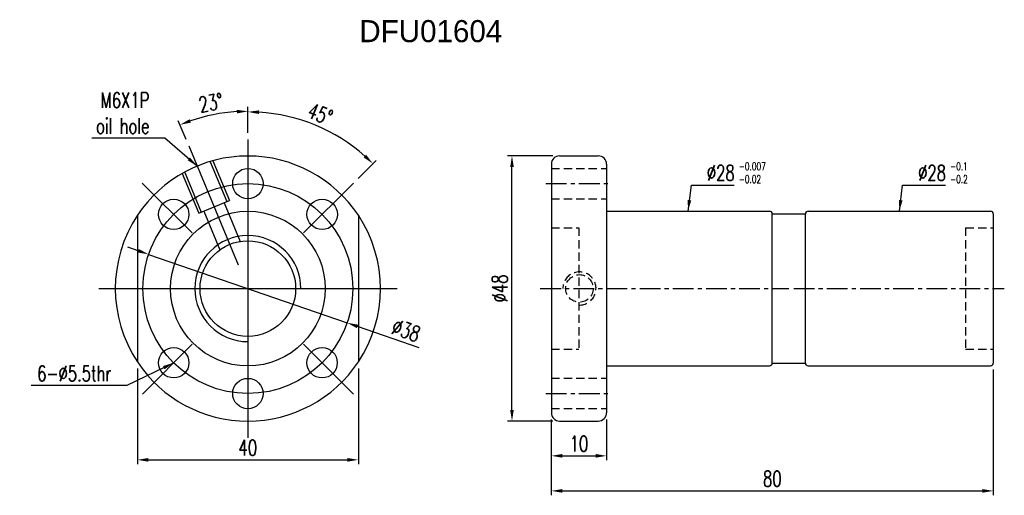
# Model space of a CAD drawing. Extents: x 13 to 593, y 42 to 137.
import ezdxf

# ---------------------------------------------------------------- set-up
doc = ezdxf.new("R2010")
doc.units = 0
doc.header["$LTSCALE"] = 3
doc.header["$MEASUREMENT"] = 0
doc.header["$PDMODE"] = 1
doc.linetypes.add('CENTER', pattern=[2, 1.25, -0.25, 0.25, -0.25])
doc.linetypes.add('DASHED', pattern=[0.75, 0.5, -0.25])
doc.layers.get('DEFPOINTS').update_dxf_attribs({"linetype": 'CONTINUOUS'})
for name, color, linetype in [('CL', 1, 'CENTER'), ('DIM', 4, 'CONTINUOUS'), ('HID', 2, 'DASHED'), ('OUT', 3, 'CONTINUOUS')]:
    doc.layers.add(name, color=color, linetype=linetype)
doc.styles.add('DIM-7', font='SIMPLEX.shx', dxfattribs={"width": 0.7, "bigfont": 'chineset.shx'})
doc.dimstyles.new('CNS', dxfattribs={"dimtxt": 3.5, "dimasz": 2.5, "dimexe": 1, "dimexo": 1.5, "dimgap": 0.09, "dimtad": 0, "dimdsep": 46, "dimtxsty": 'DIM-7', "dimcen": 0.09, "dimclrd": 1, "dimclre": 1, "dimclrt": 4, "dimadec": 0, "dimazin": 0, "dimtfac": 1, "dimtix": 1, "dimtmove": 2, "dimatfit": 3, "dimfxl": 1, "dimtvp": 0.971429, "dimtolj": 1, "dimarcsym": 0})

# ---------------------------------------------------------------- blocks, each defined once
blk = doc.blocks.new('*D5')
at = {"layer": 'DEFPOINTS', "color": 0, "transparency": 16777216}
for p in [(189.7, 74.99), (109.7, 65.99), (189.7, 51.84)]:
    blk.add_point(p, dxfattribs=at)
at = {"layer": 'DIM', "color": 7, "lineweight": -2, "transparency": 16777216}
for p, q in [((189.7, 73.79), (189.7, 51.04)), ((109.7, 64.79), (109.7, 51.04)), ((111.7, 51.84), (187.7, 51.84))]:
    blk.add_line(p, q, dxfattribs=at)
at = {"layer": 'DIM', "color": 7, "transparency": 16777216}
for points in [[(111.7, 52.17), (111.7, 51.5), (109.7, 51.84)], [(187.7, 52.17), (187.7, 51.5), (189.7, 51.84)]]:
    blk.add_solid(points, dxfattribs=at)
at = {"layer": 'DIM', "color": 7, "transparency": 16777216, "insert": (149.7, 54.04), "char_height": 2.8, "attachment_point": 5, "style": 'DIM-7'}
blk.add_mtext('\\A1;80', dxfattribs=at)
blk = doc.blocks.new('*D6')
at = {"layer": 'DEFPOINTS', "color": 0, "transparency": 16777216}
for p in [(102.58, 112.49), (111.2, 112.49), (111.2, 64.49)]:
    blk.add_point(p, dxfattribs=at)
at = {"layer": 'DIM', "color": 7, "lineweight": -2, "transparency": 16777216}
for p, q in [((110, 112.49), (101.78, 112.49)), ((102.58, 66.49), (102.58, 110.49)), ((110, 64.49), (101.78, 64.49))]:
    blk.add_line(p, q, dxfattribs=at)
at = {"layer": 'DIM', "color": 7, "transparency": 16777216}
for points in [[(102.25, 110.49), (102.91, 110.49), (102.58, 112.49)], [(102.25, 66.49), (102.91, 66.49), (102.58, 64.49)]]:
    blk.add_solid(points, dxfattribs=at)
at = {"layer": 'DIM', "color": 7, "transparency": 16777216, "insert": (100.38, 88.49), "char_height": 2.8, "attachment_point": 5, "rotation": 90, "style": 'DIM-7'}
blk.add_mtext('\\A1;%%C48', dxfattribs=at)
blk = doc.blocks.new('*D3')
at = {"layer": 'DEFPOINTS', "color": 0, "transparency": 16777216}
for p in [(70.77, 116.17), (54.77, 115.47), (73.87, 107.56), (64.86, 98.55), (54.77, 61.47)]:
    blk.add_point(p, dxfattribs=at)
at = {"layer": 'DIM', "color": 7, "lineweight": -2, "transparency": 16777216}
for p, q in [((54.77, 116.67), (54.77, 121.26)), ((74.72, 108.41), (77.97, 111.65))]:
    blk.add_line(p, q, dxfattribs=at)
blk.add_arc((54.77, 88.46), 32.01, 48.5809, 86.4191, dxfattribs=at)
at = {"layer": 'DIM', "color": 7, "transparency": 16777216}
for points in [[(56.76, 120.07), (56.78, 120.73), (54.77, 120.46)], [(76.17, 112.7), (75.72, 112.21), (77.4, 111.09)]]:
    blk.add_solid(points, dxfattribs=at)
at = {"layer": 'DIM', "color": 7, "transparency": 16777216, "insert": (67.86, 120.06), "char_height": 2.8, "attachment_point": 5, "rotation": 337.5, "style": 'DIM-7'}
blk.add_mtext('\\A1;45°', dxfattribs=at)
blk = doc.blocks.new('*D2')
at = {"layer": 'DEFPOINTS', "color": 0, "transparency": 16777216}
for p in [(50.58, 120.29), (44.05, 114.33), (54.77, 115.47), (52.99, 92.76), (54.77, 61.47)]:
    blk.add_point(p, dxfattribs=at)
at = {"layer": 'DIM', "color": 7, "lineweight": -2, "transparency": 16777216}
for p, q in [((54.77, 116.67), (54.77, 121.36)), ((43.59, 115.44), (42.18, 118.86))]:
    blk.add_line(p, q, dxfattribs=at)
blk.add_arc((54.77, 88.47), 32.1, 93.5707, 108.9293, dxfattribs=at)
at = {"layer": 'DIM', "color": 7, "transparency": 16777216}
for points in [[(52.76, 120.83), (52.78, 120.17), (54.77, 120.56)], [(44.47, 118.52), (44.24, 119.14), (42.49, 118.12)]]:
    blk.add_solid(points, dxfattribs=at)
at = {"layer": 'DIM', "color": 7, "transparency": 16777216, "insert": (48.08, 122.1), "char_height": 2.8, "attachment_point": 5, "rotation": 11.25, "style": 'DIM-7'}
blk.add_mtext('\\A1;23°', dxfattribs=at)
blk = doc.blocks.new('*D8')
at = {"layer": 'DEFPOINTS', "color": 0, "transparency": 16777216}
for p in [(34.77, 75.2), (74.77, 75.2), (74.77, 57.46)]:
    blk.add_point(p, dxfattribs=at)
at = {"layer": 'DIM', "color": 7, "lineweight": -2, "transparency": 16777216}
for p, q in [((34.77, 74), (34.77, 56.66)), ((74.77, 74), (74.77, 56.66)), ((36.77, 57.46), (72.77, 57.46))]:
    blk.add_line(p, q, dxfattribs=at)
at = {"layer": 'DIM', "color": 7, "transparency": 16777216}
for points in [[(36.77, 57.79), (36.77, 57.13), (34.77, 57.46)], [(72.77, 57.79), (72.77, 57.13), (74.77, 57.46)]]:
    blk.add_solid(points, dxfattribs=at)
at = {"layer": 'DIM', "color": 7, "transparency": 16777216, "insert": (54.77, 59.66), "char_height": 2.8, "attachment_point": 5, "style": 'DIM-7'}
blk.add_mtext('\\A1;40', dxfattribs=at)
blk = doc.blocks.new('*D7')
at = {"layer": 'DEFPOINTS', "color": 0, "transparency": 16777216}
for p in [(36.81, 94.66), (72.73, 82.27)]:
    blk.add_point(p, dxfattribs=at)
at = {"layer": 'DIM', "color": 7, "lineweight": -2, "transparency": 16777216}
for p, q in [((34.92, 95.32), (33.03, 95.97)), ((36.81, 94.66), (72.73, 82.27)), ((85.79, 77.76), (74.62, 81.61))]:
    blk.add_line(p, q, dxfattribs=at)
at = {"layer": 'DIM', "color": 7, "transparency": 16777216}
for points in [[(35.03, 95.63), (34.81, 95), (36.81, 94.66)], [(74.73, 81.93), (74.51, 81.3), (72.73, 82.27)]]:
    blk.add_solid(points, dxfattribs=at)
at = {"layer": 'DIM', "color": 7, "transparency": 16777216, "insert": (83.42, 80.9), "char_height": 2.8, "attachment_point": 5, "rotation": 340.9569, "style": 'DIM-7'}
blk.add_mtext('\\A1;∅38', dxfattribs=at)
blk = doc.blocks.new('*D4')
at = {"layer": 'DEFPOINTS', "color": 0, "transparency": 16777216}
for p in [(109.7, 65.99), (119.7, 65.99), (119.7, 58.18)]:
    blk.add_point(p, dxfattribs=at)
at = {"layer": 'DIM', "color": 7, "lineweight": -2, "transparency": 16777216}
for p, q in [((109.7, 64.79), (109.7, 57.38)), ((119.7, 64.79), (119.7, 57.38)), ((111.7, 58.18), (117.7, 58.18))]:
    blk.add_line(p, q, dxfattribs=at)
at = {"layer": 'DIM', "color": 7, "transparency": 16777216}
for points in [[(111.7, 58.52), (111.7, 57.85), (109.7, 58.18)], [(117.7, 58.52), (117.7, 57.85), (119.7, 58.18)]]:
    blk.add_solid(points, dxfattribs=at)
at = {"layer": 'DIM', "color": 7, "transparency": 16777216, "insert": (114.7, 60.38), "char_height": 2.8, "attachment_point": 5, "style": 'DIM-7'}
blk.add_mtext('\\A1;10', dxfattribs=at)

msp = doc.modelspace()

# ---------------------------------------------------------------- linework, layer by layer
at = {"layer": 'CL', "color": 7}
for p, q in [((108.704, 107.487), (120.704, 107.487)), ((107.704, 88.487), (152.704, 88.487)), ((153.595, 88.487), (191.704, 88.487)), ((108.704, 69.487), (120.704, 69.487))]:
    msp.add_line(p, q, dxfattribs=at)
at = {"layer": 'DIM', "color": 7}
for p, q in [((44.054, 114.334), (52.99, 92.762)), ((54.769, 115.465), (54.769, 61.465)), ((47.966, 111.421), (50.956, 104.204)), ((48.428, 111.613), (51.418, 104.396)), ((42.885, 109.317), (45.875, 102.099)), ((43.347, 109.508), (46.337, 102.291)), ((35.664, 107.56), (44.678, 98.547)), ((73.874, 107.56), (64.861, 98.547)), ((45.875, 102.099), (51.418, 104.396)), ((50.494, 104.013), (53.396, 97.006)), ((34.769, 101.732), (34.769, 75.199)), ((46.798, 102.482), (49.701, 95.475)), ((74.769, 101.732), (74.769, 75.199)), ((27.769, 88.465), (81.769, 88.465)), ((44.708, 78.394), (35.69, 69.377)), ((64.851, 78.394), (73.868, 69.377))]:
    msp.add_line(p, q, dxfattribs=at)
for centre, radius in [((54.769, 107.465), 2.75), ((54.769, 88.465), 19), ((41.339, 101.906), 2.75), ((68.22, 101.906), 2.75), ((54.769, 88.465), 14), ((54.769, 88.465), 8.65), ((41.349, 75.036), 2.75), ((68.209, 75.036), 2.75), ((54.769, 69.465), 2.75)]:
    msp.add_circle(centre, radius, dxfattribs=at)
for radius, start, end in [(24, 33.55731, 146.44269), (24, 146.44269, 213.55731), (24, 326.44269, 33.55731), (9.6, 0, 270), (24, 213.55731, 326.44269)]:
    msp.add_arc((54.769, 88.465), radius, start, end, dxfattribs=at)
at = {"layer": 'HID', "color": 7}
for p, q in [((109.704, 110.237), (119.704, 110.237)), ((109.704, 104.737), (119.704, 104.737)), ((109.704, 99.487), (114.704, 99.487)), ((114.704, 99.487), (114.704, 77.487)), ((184.704, 99.487), (184.704, 77.487)), ((184.704, 99.487), (189.704, 99.487)), ((109.704, 77.487), (114.704, 77.487)), ((184.704, 77.487), (189.704, 77.487)), ((109.704, 72.237), (119.704, 72.237)), ((109.704, 66.737), (119.704, 66.737))]:
    msp.add_line(p, q, dxfattribs=at)
msp.add_circle((114.792, 88.487), 2.5, dxfattribs=at)
msp.add_arc((114.792, 88.487), 3, 268.31648, 180, dxfattribs=at)
at = {"layer": 'OUT', "color": 7}
for p, q in [((111.204, 112.487), (118.204, 112.487)), ((109.704, 110.987), (109.704, 65.987)), ((119.704, 110.987), (119.704, 65.987)), ((119.704, 102.487), (149.204, 102.487)), ((149.704, 74.987), (149.704, 101.987)), ((149.704, 101.987), (155.704, 101.987)), ((155.704, 74.987), (155.704, 101.987)), ((156.204, 102.487), (189.204, 102.487)), ((189.704, 101.987), (189.704, 74.987)), ((149.704, 74.987), (155.704, 74.987)), ((119.704, 74.487), (149.204, 74.487)), ((156.204, 74.487), (189.204, 74.487)), ((111.204, 64.487), (118.204, 64.487))]:
    msp.add_line(p, q, dxfattribs=at)
for centre, radius, start, end in [((111.204, 110.987), 1.5, 90, 180), ((118.204, 110.987), 1.5, 0, 90), ((149.204, 101.987), 0.5, 360, 90), ((156.204, 101.987), 0.5, 90, 180), ((189.204, 101.987), 0.5, 0, 90), ((149.204, 74.987), 0.5, 270, 360), ((156.204, 74.987), 0.5, 180, 270), ((189.204, 74.987), 0.5, 270, 0), ((111.204, 65.987), 1.5, 180, 270), ((118.204, 65.987), 1.5, 270, 0)]:
    msp.add_arc(centre, radius, start, end, dxfattribs=at)

# ---------------------------------------------------------------- texts
at = {"layer": 'DIM', "color": 7}
msp.add_text('DFU01604', height=4, dxfattribs=at).set_placement((74.951, 133.078))
at = {"layer": 'DIM', "color": 7, "char_height": 2.8, "style": 'DIM-7'}
for s, insert, attachment_point in [('\\A1;M6X1P\\Poil hole', (36.946, 116.502), 9), ('\\A1;%%C28', (137.854, 108.01), 7), ('\\A1;%%C28', (176.104, 108.01), 7), ('6-%%C5.5thr', (30.072, 71.697), 9)]:
    msp.add_mtext(s, dxfattribs=dict(at, insert=insert, attachment_point=attachment_point))
at = {"layer": 'DIM', "color": 7, "char_height": 1.4, "width": 4.75935, "attachment_point": 1, "style": 'DIM-7'}
for s, insert in [('-0.007\\P-0.02', (143.641, 111.31)), ('-0.1\\P-0.2', (181.891, 111.31))]:
    msp.add_mtext(s, dxfattribs=dict(at, insert=insert))

# ---------------------------------------------------------------- dimensions: what is measured, and where the dimension line sits
at = {"layer": 'DIM', "color": 7}
for base, line1, line2, picture, middle in [((50.579601, 120.288184), ((54.76914, 115.465473), (54.76914, 61.465473)), ((44.054004, 114.3341), (52.989662, 92.761513)), '*D2', (48.078067, 122.103767)), ((70.772, 116.173), ((73.874, 107.56), (64.861, 98.547)), ((54.769, 115.465), (54.769, 61.465)), '*D3', (67.859, 120.058))]:
    dim = msp.add_angular_dim_2l(base=base, line1=line1, line2=line2, dimstyle='CNS', override={"dimscale": 0.8, "dimgap": 1, "dimtad": 1, "dimclrd": 7, "dimclre": 7, "dimclrt": 7, "dimtp": -0.1, "dimtm": 0.2, "dimtfac": 0.6, "dimtmove": 0}, dxfattribs=at)
    dim.commit()
    dim.dimension.update_dxf_attribs({"geometry": picture, "text_midpoint": middle})
dim = msp.add_linear_dim(base=(102.579, 112.487), p1=(111.204, 64.487), p2=(111.204, 112.487), angle=90, text='%%C<>', dimstyle='CNS', override={"dimscale": 0.8, "dimgap": 1, "dimtad": 1, "dimclrd": 7, "dimclre": 7, "dimclrt": 7, "dimtp": -0.1, "dimtm": 0.2, "dimtfac": 0.6, "dimtmove": 0}, dxfattribs=at)
dim.commit()
dim.dimension.update_dxf_attribs({"geometry": '*D6', "text_midpoint": (100.379, 88.487)})
dim = msp.add_diameter_dim_2p(p1=(36.809, 94.665), p2=(72.729, 82.266), dimstyle='CNS', override={"dimscale": 0.8, "dimgap": 1, "dimtad": 1, "dimclrd": 7, "dimclre": 7, "dimclrt": 7, "dimtp": -0.1, "dimtm": 0.2, "dimtfac": 0.6, "dimtmove": 0}, dxfattribs=at)
dim.commit()
dim.dimension.update_dxf_attribs({"geometry": '*D7', "text_midpoint": (82.699, 78.825), "dimtype": 163})
for base, p1, p2, picture, middle in [((74.769, 57.46), (34.769, 75.199), (74.769, 75.199), '*D8', (54.769, 59.66)), ((189.704, 51.838), (109.704, 65.987), (189.704, 74.987), '*D5', (149.704, 54.038)), ((119.704, 58.182), (109.704, 65.987), (119.704, 65.987), '*D4', (114.704, 60.382))]:
    dim = msp.add_linear_dim(base=base, p1=p1, p2=p2, dimstyle='CNS', override={"dimscale": 0.8, "dimgap": 1, "dimtad": 1, "dimclrd": 7, "dimclre": 7, "dimclrt": 7, "dimtp": -0.1, "dimtm": 0.2, "dimtfac": 0.6, "dimtmove": 0}, dxfattribs=at)
    dim.commit()
    dim.dimension.update_dxf_attribs({"geometry": picture, "text_midpoint": middle})

# ---------------------------------------------------------------- leaders
at = {"layer": 'DIM', "color": 7, "annotation_type": 0, "has_hookline": 1}
for points, hookline_direction, text_width in [([(45.585, 110.639), (39.746, 115.702), (37.746, 115.702)], 1, 10.453), ([(134.454, 102.487), (135.054, 107.21), (137.054, 107.21)], 0, 4.947), ([(172.704, 102.487), (173.304, 107.21), (175.304, 107.21)], 0, 4.947), ([(41.339, 75.025), (32.872, 70.897), (30.872, 70.897)], 1, 14.56)]:
    msp.add_leader(points, dimstyle='CNS', override={"dimscale": 0.8, "dimgap": 1, "dimtad": 1, "dimclrd": 7, "dimclre": 7, "dimclrt": 7, "dimtp": -0.1, "dimtm": 0.2, "dimtfac": 0.6, "dimtmove": 0}, dxfattribs=dict(at, hookline_direction=hookline_direction, text_width=text_width))

doc.saveas('drawing.dxf')
